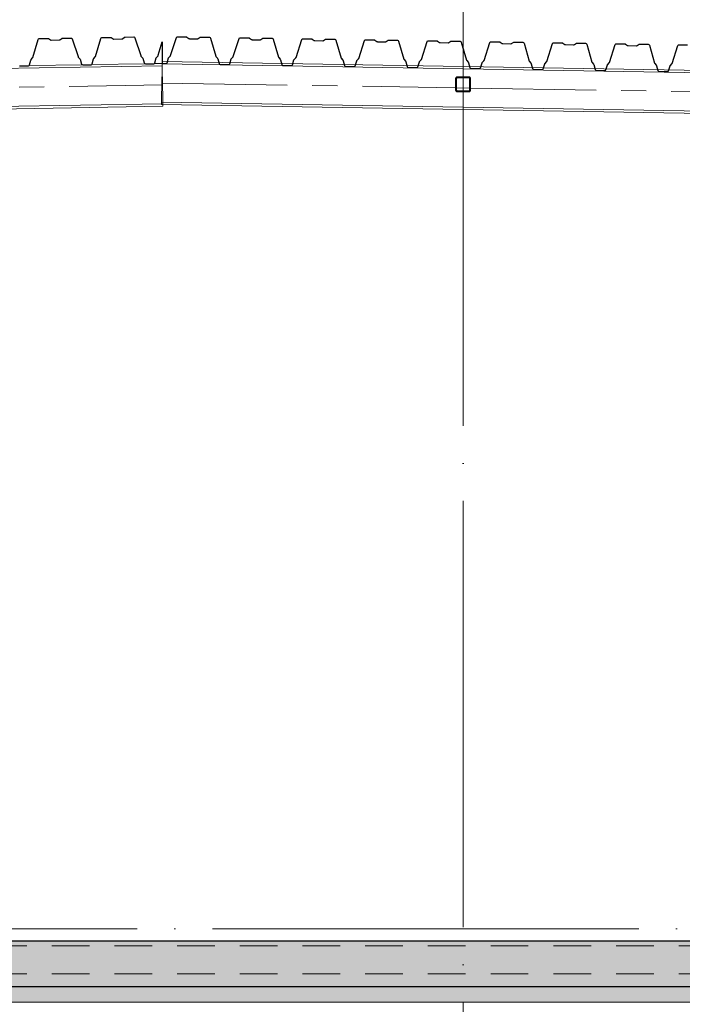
# Model space of a CAD drawing. Header units: millimetres. Extents: x 4517 to 474157, y -4632 to 9900.
# Tile 91 of 114: x 372298 to 374940, y 3099 to 7025. Entities that reach past the tile are written whole.
import ezdxf

# ---------------------------------------------------------------- set-up
doc = ezdxf.new("R2010")
doc.units = ezdxf.units.MM
for name, pattern in [('WSP_hartlijn', [800, 500, -100, 100, -100]), ('WSP_hhidden', [250, 150, -100]), ('WSP_stramienlijn', [2000, 1700, -150, 0, -150])]:
    doc.linetypes.add(name, pattern=pattern)
for name, color, linetype, lineweight in [('00_algemeen - hartlijn', 7, 'WSP_hartlijn', 13), ('07_stramien', 4, 'Continuous', 13), ('07_stramien - levels', 7, 'Continuous', 13), ('23_vloeren', 2, 'Continuous', 18), ('23_vloeren - hatch', 1, 'Continuous', 18), ('23_vloeren -cut-', 3, 'Continuous', 25), ('28_hoofddraagconstructies - kolommen en liggers', 1, 'Continuous', 13), ('28_hoofddraagconstructies - kolommen en liggers - staal', 1, 'Continuous', 13), ('28_hoofddraagconstructies - kolommen en liggers - staal -cut-', 2, 'Continuous', 13)]:
    doc.layers.add(name, color=color, linetype=linetype, lineweight=lineweight)

# ---------------------------------------------------------------- blocks, each defined once
blk = doc.blocks.new('28_WSP_SF_staal - RHS v18-0 - SHSC 60x60x4 - S275-1328996-as G')
at = {"layer": '28_hoofddraagconstructies - kolommen en liggers', "linetype": 'WSP_hhidden'}
h = blk.add_hatch(color=256, dxfattribs=at)
h.paths.add_polyline_path([(16978, 6737.3), (17022, 6737.3), (17027.7, 6739.7), (17030, 6745.3), (17030, 6789.3), (17027.7, 6795), (17022, 6797.3), (16978, 6797.3), (16972.3, 6795), (16970, 6789.3), (16970, 6745.3), (16972.3, 6739.7)])
h.paths.add_polyline_path([(16978, 6741.3), (16975.2, 6742.5), (16974, 6745.3), (16974, 6789.3), (16975.2, 6792.1), (16978, 6793.3), (17022, 6793.3), (17024.8, 6792.1), (17026, 6789.3), (17026, 6745.3), (17024.8, 6742.5), (17022, 6741.3)])
at = {"layer": '28_hoofddraagconstructies - kolommen en liggers - staal -cut-'}
for p, q in [((17022, 6797.3), (16978, 6797.3)), ((16978, 6793.3), (17022, 6793.3)), ((16970, 6789.3), (16970, 6745.3)), ((16974, 6745.3), (16974, 6789.3)), ((17026, 6789.3), (17026, 6745.3)), ((17030, 6745.3), (17030, 6789.3)), ((17022, 6741.3), (16978, 6741.3)), ((16978, 6737.3), (17022, 6737.3))]:
    blk.add_line(p, q, dxfattribs=at)
for centre, radius, start, end in [((16978, 6789.3), 8, 90, 180), ((16978, 6789.3), 4, 90, 180), ((17022, 6789.3), 8, 0, 90), ((17022, 6789.3), 4, 0, 90), ((16978, 6745.3), 8, 180, 270), ((16978, 6745.3), 4, 180, 270), ((17022, 6745.3), 8, 270, 0), ((17022, 6745.3), 4, 270, 0)]:
    blk.add_arc(centre, radius, start, end, dxfattribs=at)
blk = doc.blocks.new('Floors 3 - Floors 3-1340461-as G')
at = {"layer": '23_vloeren - hatch', "linetype": 'WSP_hhidden', "lineweight": 13}
blk.add_hatch(color=256, dxfattribs=at).paths.add_polyline_path([(12384.3, 3107.5), (28920, 3107.5), (28920, 3170), (2780, 3169.3), (2780, 3107.5), (12305.5, 3107.5)])
at = {"layer": '23_vloeren'}
blk.add_line((28920, 3107.5), (2780, 3107.5), dxfattribs=at)
blk = doc.blocks.new('28_WSP_SF_staal - HE v21-0 - HE180A-1334710-as G')
at = {"layer": '00_algemeen - hartlijn'}
blk.add_line((12230, 6706.4), (15801.4, 6765.1), dxfattribs=at)
blk = doc.blocks.new('28_WSP_SF_staal - HE v21-0 - HE260B S355-1384947-as G')
at = {"layer": '28_hoofddraagconstructies - kolommen en liggers', "linetype": 'WSP_hhidden'}
blk.add_line((2860, 3220), (28920, 3220), dxfattribs=at)
blk = doc.blocks.new('28_WSP_SF_staal - HE v21-0 - HE180A-1315593-as G')
at = {"layer": '00_algemeen - hartlijn'}
for p, q in [((15798.7, 6772.5), (16970, 6753.2)), ((16974, 6753.2), (17026, 6752.3)), ((17030, 6752.3), (19370, 6713.8))]:
    blk.add_line(p, q, dxfattribs=at)
at = {"layer": '28_hoofddraagconstructies - kolommen en liggers', "linetype": 'WSP_hhidden'}
for p, q in [((16970, 6753.2), (16974, 6753.2)), ((17026, 6752.3), (17030, 6752.3))]:
    blk.add_line(p, q, dxfattribs=at)
blk = doc.blocks.new('28_WSP_SF_staal - RHS v18-0 - SHSC 60x60x4 - S275-1328995-as G')
at = {"layer": '28_hoofddraagconstructies - kolommen en liggers', "linetype": 'WSP_hhidden'}
for centre, radius, start, end in [((16978, 6789.3), 8, 91.3766, 178.6233), ((16978, 6789.3), 4, 92.7533, 177.2466), ((17022, 6789.3), 8, 1.3767, 88.6234), ((17022, 6789.3), 4, 2.7534, 87.2467), ((16978, 6745.3), 8, 181.3767, 268.6232), ((16978, 6745.3), 4, 182.7535, 267.2464), ((17022, 6745.3), 8, 271.3768, 358.6233), ((17022, 6745.3), 4, 272.7536, 357.2465)]:
    blk.add_arc(centre, radius, start, end, dxfattribs=at)

msp = doc.modelspace()

# ---------------------------------------------------------------- hatches: boundary and pattern name
at = {"layer": '23_vloeren - hatch'}
h = msp.add_hatch(color=256, dxfattribs=at)
h.paths.add_polyline_path([(368505.3, 3170), (385986.4, 3170), (385986.4, 3350), (366836.4, 3350), (366836.4, 3341.5), (366781.1, 3341.5), (366772.6, 3338), (366769.1, 3329.5), (366769.1, 3237.5), (366772.6, 3229), (366781.1, 3225.5), (366836.4, 3225.5), (366836.4, 3170), (367875, 3170)])
h.paths.add_polyline_path([(359996.3, 3170), (366696.4, 3170), (366696.4, 3225.5), (366751.6, 3225.5), (366760.1, 3229), (366763.6, 3240.5), (366763.6, 3329.5), (366760.1, 3338), (366751.6, 3341.5), (366696.4, 3341.5), (366696.4, 3350), (359926.4, 3350), (359926.4, 3170)])

# ---------------------------------------------------------------- linework, layer by layer
at = {"layer": '07_stramien', "linetype": 'WSP_stramienlijn'}
msp.add_line((374066.4, -4594.5), (374066.4, 9000), dxfattribs=at)
at = {"layer": '07_stramien - levels', "linetype": 'WSP_stramienlijn'}
msp.add_line((355066.4, 3400), (399426.3, 3400), dxfattribs=at)
at = {"layer": '23_vloeren -cut-'}
for p, q in [((372373.4, 6948.9), (372376.3, 6950)), ((372376.3, 6950), (372410.2, 6950.5)), ((372410.2, 6950.5), (372411.6, 6950.3)), ((372411.6, 6950.3), (372413, 6949.7)), ((372413, 6949.7), (372421, 6944.6)), ((372458.6, 6945.2), (372466.5, 6950.6)), ((372466.5, 6950.6), (372467.8, 6951.2)), ((372467.8, 6951.2), (372469.2, 6951.5)), ((372469.2, 6951.5), (372503.1, 6952)), ((372503.1, 6952), (372506.1, 6951.1)), ((372506.1, 6951.1), (372507.9, 6948.6)), ((372601, 6878.9), (372621.6, 6950.4)), ((372621.6, 6950.4), (372623.3, 6953)), ((372623.3, 6953), (372626.3, 6954.1)), ((372626.3, 6954.1), (372660.1, 6954.6)), ((372660.1, 6954.6), (372661.6, 6954.4)), ((372661.6, 6954.4), (372662.9, 6953.8)), ((372662.9, 6953.8), (372671, 6948.7)), ((372708.6, 6949.3), (372716.5, 6954.7)), ((372716.5, 6954.7), (372717.8, 6955.3)), ((372717.8, 6955.3), (372719.2, 6955.6)), ((372719.2, 6955.6), (372753.1, 6956.1)), ((372753.1, 6956.1), (372756, 6955.2)), ((372756, 6955.2), (372757.9, 6952.7)), ((372757.9, 6952.7), (372780.8, 6881.8)), ((372900.2, 6882.7), (372923.1, 6953.6)), ((372923.1, 6953.6), (372925, 6956.1)), ((372925, 6956.1), (372928, 6957)), ((372928, 6957), (372961.8, 6956.5)), ((372961.8, 6956.5), (372963.3, 6956.3)), ((372963.3, 6956.3), (372964.6, 6955.6)), ((372964.6, 6955.6), (372972.5, 6950.2)), ((372972.5, 6950.2), (372973.8, 6949.5)), ((372973.8, 6949.5), (372975.2, 6949.3)), ((373008.7, 6949), (373010.1, 6949.6)), ((373010.1, 6949.6), (373018.1, 6954.8)), ((373018.1, 6954.8), (373019.4, 6955.4)), ((373019.4, 6955.4), (373020.9, 6955.6)), ((373020.9, 6955.6), (373054.7, 6955)), ((373054.7, 6955), (373057.7, 6954)), ((373057.7, 6954), (373059.5, 6951.4)), ((373059.5, 6951.4), (373080.1, 6879.8)), ((373150.2, 6878.7), (373173.1, 6949.6)), ((373173.1, 6949.6), (373175, 6952.1)), ((373175, 6952.1), (373178, 6953.1)), ((373178, 6953.1), (373211.8, 6952.5)), ((373211.8, 6952.5), (373213.2, 6952.3)), ((373213.2, 6952.3), (373214.6, 6951.7)), ((373214.6, 6951.7), (373222.4, 6946.2)), ((373260, 6945.6), (373268.1, 6950.8)), ((373268.1, 6950.8), (373269.4, 6951.4)), ((373269.4, 6951.4), (373270.9, 6951.6)), ((373270.9, 6951.6), (373304.7, 6951.1)), ((373304.7, 6951.1), (373307.7, 6950)), ((373307.7, 6950), (373309.4, 6947.5)), ((372351, 6874.8), (372371.6, 6946.3)), ((372371.6, 6946.3), (372373.4, 6948.9)), ((372421, 6944.6), (372422.3, 6943.9)), ((372422.3, 6943.9), (372423.8, 6943.8)), ((372423.8, 6943.8), (372455.9, 6944.3)), ((372455.9, 6944.3), (372457.3, 6944.5)), ((372457.3, 6944.5), (372458.6, 6945.2)), ((372507.9, 6948.6), (372530.9, 6877.7)), ((372671, 6948.7), (372672.3, 6948)), ((372672.3, 6948), (372673.8, 6947.9)), ((372673.8, 6947.9), (372705.8, 6948.4)), ((372705.8, 6948.4), (372707.3, 6948.6)), ((372707.3, 6948.6), (372708.6, 6949.3)), ((372850.9, 6883), (372866.4, 6936.6)), ((372866.4, 6936.6), (372866.4, 6850)), ((372975.2, 6949.3), (373007.3, 6948.8)), ((373007.3, 6948.8), (373008.7, 6949)), ((373222.4, 6946.2), (373223.7, 6945.6)), ((373223.7, 6945.6), (373225.2, 6945.3)), ((373225.2, 6945.3), (373257.2, 6944.8)), ((373257.2, 6944.8), (373258.7, 6945)), ((373258.7, 6945), (373260, 6945.6)), ((373309.4, 6947.5), (373330.1, 6875.9)), ((373400.2, 6874.8), (373423.1, 6945.7)), ((373423.1, 6945.7), (373424.9, 6948.2)), ((373424.9, 6948.2), (373427.9, 6949.1)), ((373427.9, 6949.1), (373461.8, 6948.6)), ((373461.8, 6948.6), (373463.2, 6948.3)), ((373463.2, 6948.3), (373464.5, 6947.7)), ((373464.5, 6947.7), (373472.4, 6942.3)), ((373472.4, 6942.3), (373473.7, 6941.6)), ((373473.7, 6941.6), (373475.2, 6941.4)), ((373475.2, 6941.4), (373507.2, 6940.9)), ((373507.2, 6940.9), (373508.7, 6941.1)), ((373508.7, 6941.1), (373510, 6941.7)), ((373510, 6941.7), (373518, 6946.8)), ((373518, 6946.8), (373519.4, 6947.5)), ((373519.4, 6947.5), (373520.8, 6947.6)), ((373520.8, 6947.6), (373554.7, 6947.1)), ((373554.7, 6947.1), (373557.6, 6946.1)), ((373557.6, 6946.1), (373559.4, 6943.5)), ((373559.4, 6943.5), (373580.1, 6871.9)), ((373650.1, 6870.8), (373673.1, 6941.7)), ((373673.1, 6941.7), (373674.9, 6944.2)), ((373674.9, 6944.2), (373677.9, 6945.2)), ((373677.9, 6945.2), (373711.7, 6944.6)), ((373711.7, 6944.6), (373713.2, 6944.4)), ((373713.2, 6944.4), (373714.5, 6943.7)), ((373714.5, 6943.7), (373722.4, 6938.3)), ((373722.4, 6938.3), (373723.7, 6937.7)), ((373723.7, 6937.7), (373725.1, 6937.4)), ((373725.1, 6937.4), (373757.2, 6936.9)), ((373757.2, 6936.9), (373758.6, 6937.1)), ((373758.6, 6937.1), (373760, 6937.7)), ((373760, 6937.7), (373768, 6942.9)), ((373768, 6942.9), (373769.3, 6943.5)), ((373769.3, 6943.5), (373770.8, 6943.7)), ((373770.8, 6943.7), (373804.6, 6943.2)), ((373804.6, 6943.2), (373807.6, 6942.1)), ((373807.6, 6942.1), (373809.4, 6939.5)), ((373809.4, 6939.5), (373830, 6868)), ((373900.1, 6866.9), (373923, 6937.7)), ((373923, 6937.7), (373924.9, 6940.3)), ((373924.9, 6940.3), (373927.9, 6941.2)), ((373927.9, 6941.2), (373961.7, 6940.7)), ((373961.7, 6940.7), (373963.1, 6940.4)), ((373963.1, 6940.4), (373964.5, 6939.8)), ((373964.5, 6939.8), (373972.3, 6934.4)), ((373972.3, 6934.4), (373973.7, 6933.7)), ((373973.7, 6933.7), (373975.1, 6933.5)), ((373975.1, 6933.5), (374007.2, 6933)), ((374007.2, 6933), (374008.6, 6933.2)), ((374008.6, 6933.2), (374009.9, 6933.8)), ((374009.9, 6933.8), (374018, 6938.9)), ((374018, 6938.9), (374019.3, 6939.5)), ((374019.3, 6939.5), (374020.8, 6939.7)), ((374020.8, 6939.7), (374054.6, 6939.2)), ((374054.6, 6939.2), (374057.6, 6938.2)), ((374057.6, 6938.2), (374059.3, 6935.6)), ((374059.3, 6935.6), (374080, 6864)), ((374150.1, 6862.9), (374173, 6933.8)), ((374173, 6933.8), (374174.8, 6936.3)), ((374174.8, 6936.3), (374177.8, 6937.2)), ((374177.8, 6937.2), (374211.7, 6936.7)), ((374211.7, 6936.7), (374213.1, 6936.5)), ((374213.1, 6936.5), (374214.4, 6935.8)), ((374214.4, 6935.8), (374222.3, 6930.4)), ((374222.3, 6930.4), (374223.6, 6929.8)), ((374223.6, 6929.8), (374225.1, 6929.5)), ((374225.1, 6929.5), (374257.1, 6929)), ((374257.1, 6929), (374258.6, 6929.2)), ((374258.6, 6929.2), (374259.9, 6929.8)), ((374259.9, 6929.8), (374268, 6935)), ((374268, 6935), (374269.3, 6935.6)), ((374269.3, 6935.6), (374270.7, 6935.8)), ((374270.7, 6935.8), (374304.6, 6935.2)), ((374304.6, 6935.2), (374307.5, 6934.2)), ((374307.5, 6934.2), (374309.3, 6931.6)), ((374309.3, 6931.6), (374330, 6860.1)), ((374400, 6858.9), (374423, 6929.8)), ((374423, 6929.8), (374424.8, 6932.4)), ((374424.8, 6932.4), (374427.8, 6933.3)), ((374427.8, 6933.3), (374461.6, 6932.8)), ((374461.6, 6932.8), (374463.1, 6932.5)), ((374463.1, 6932.5), (374464.4, 6931.9)), ((374464.4, 6931.9), (374472.3, 6926.4)), ((374472.3, 6926.4), (374473.6, 6925.8)), ((374473.6, 6925.8), (374475, 6925.6)), ((374475, 6925.6), (374507.1, 6925.1)), ((374507.1, 6925.1), (374508.5, 6925.2)), ((374508.5, 6925.2), (374509.9, 6925.8)), ((374509.9, 6925.8), (374517.9, 6931)), ((374517.9, 6931), (374519.3, 6931.6)), ((374519.3, 6931.6), (374520.7, 6931.8)), ((374520.7, 6931.8), (374554.5, 6931.3)), ((374554.5, 6931.3), (374557.5, 6930.3)), ((374557.5, 6930.3), (374559.3, 6927.7)), ((374559.3, 6927.7), (374579.9, 6856.1)), ((374650, 6855), (374672.9, 6925.9)), ((374672.9, 6925.9), (374674.8, 6928.4)), ((374674.8, 6928.4), (374677.8, 6929.3)), ((374677.8, 6929.3), (374711.6, 6928.8)), ((374711.6, 6928.8), (374713.1, 6928.6)), ((374713.1, 6928.6), (374714.4, 6927.9)), ((374714.4, 6927.9), (374722.2, 6922.5)), ((374722.2, 6922.5), (374723.6, 6921.8)), ((374723.6, 6921.8), (374725, 6921.6)), ((374725, 6921.6), (374757.1, 6921.1)), ((374757.1, 6921.1), (374758.5, 6921.3)), ((374758.5, 6921.3), (374759.8, 6921.9)), ((374759.8, 6921.9), (374767.9, 6927.1)), ((374767.9, 6927.1), (374769.2, 6927.7)), ((374769.2, 6927.7), (374770.7, 6927.9)), ((374770.7, 6927.9), (374804.5, 6927.3)), ((374804.5, 6927.3), (374807.5, 6926.3)), ((374807.5, 6926.3), (374809.2, 6923.7)), ((374809.2, 6923.7), (374829.9, 6852.1)), ((374900, 6851), (374922.9, 6921.9)), ((374922.9, 6921.9), (374924.7, 6924.4)), ((374924.7, 6924.4), (374927.7, 6925.4)), ((374927.7, 6925.4), (374961.6, 6924.8)), ((372344.2, 6866.2), (372350, 6872.9)), ((372350, 6872.9), (372350.6, 6873.8)), ((372350.6, 6873.8), (372351, 6874.8)), ((372530.9, 6877.7), (372531.3, 6876.7)), ((372531.3, 6876.7), (372532, 6875.9)), ((372532, 6875.9), (372537.9, 6869.4)), ((372594.2, 6870.3), (372599.9, 6877)), ((372599.9, 6877), (372600.6, 6877.9)), ((372600.6, 6877.9), (372601, 6878.9)), ((372780.8, 6881.8), (372781.3, 6880.8)), ((372781.3, 6880.8), (372781.9, 6880)), ((372781.9, 6880), (372787.9, 6873.5)), ((372787.9, 6873.5), (372788.5, 6872.6)), ((372788.5, 6872.6), (372789, 6871.7)), ((372789, 6871.7), (372795.2, 6852.4)), ((372837.5, 6853.1), (372843.1, 6872.5)), ((372843.1, 6872.5), (372843.5, 6873.5)), ((372843.5, 6873.5), (372844.1, 6874.4)), ((372844.1, 6874.4), (372849.9, 6881.1)), ((372849.9, 6881.1), (372850.5, 6882)), ((372850.5, 6882), (372850.9, 6883)), ((372885.9, 6853.2), (372892.1, 6872.5)), ((372892.1, 6872.5), (372892.5, 6873.5)), ((372892.5, 6873.5), (372893.2, 6874.4)), ((372893.2, 6874.4), (372899.1, 6880.8)), ((372899.1, 6880.8), (372899.8, 6881.7)), ((372899.8, 6881.7), (372900.2, 6882.7)), ((373080.1, 6879.8), (373080.5, 6878.8)), ((373080.5, 6878.8), (373081.1, 6877.9)), ((373081.1, 6877.9), (373086.9, 6871.3)), ((373086.9, 6871.3), (373087.5, 6870.4)), ((373143.2, 6870.4), (373149.1, 6876.9)), ((373149.1, 6876.9), (373149.8, 6877.7)), ((373149.8, 6877.7), (373150.2, 6878.7)), ((373330.1, 6875.9), (373330.5, 6874.9)), ((373330.5, 6874.9), (373331.1, 6874)), ((373331.1, 6874), (373336.9, 6867.4)), ((373393.1, 6866.5), (373399.1, 6872.9)), ((373399.1, 6872.9), (373399.7, 6873.8)), ((373399.7, 6873.8), (373400.2, 6874.8)), ((373580.1, 6871.9), (373580.5, 6870.9)), ((372297.2, 6841.6), (372300.1, 6840.7)), ((372300.1, 6840.7), (372332.9, 6841.2)), ((372332.9, 6841.2), (372335.8, 6842.3)), ((372335.8, 6842.3), (372337.6, 6844.9)), ((372337.6, 6844.9), (372343.2, 6864.3)), ((372343.2, 6864.3), (372343.6, 6865.3)), ((372343.6, 6865.3), (372344.2, 6866.2)), ((372537.9, 6869.4), (372538.6, 6868.5)), ((372538.6, 6868.5), (372539, 6867.6)), ((372539, 6867.6), (372545.3, 6848.3)), ((372545.3, 6848.3), (372547.1, 6845.7)), ((372547.1, 6845.7), (372550.1, 6844.8)), ((372550.1, 6844.8), (372582.8, 6845.3)), ((372582.8, 6845.3), (372585.8, 6846.4)), ((372585.8, 6846.4), (372587.5, 6849)), ((372587.5, 6849), (372593.2, 6868.4)), ((372593.2, 6868.4), (372593.6, 6869.4)), ((372593.6, 6869.4), (372594.2, 6870.3)), ((372795.2, 6852.4), (372797.1, 6849.8)), ((372797.1, 6849.8), (372800.1, 6848.9)), ((372800.1, 6848.9), (372832.8, 6849.4)), ((372832.8, 6849.4), (372835.7, 6850.5)), ((372835.7, 6850.5), (372837.5, 6853.1)), ((372866.4, 6850), (372881, 6849.8)), ((372881, 6849.8), (372884, 6850.7)), ((372884, 6850.7), (372885.9, 6853.2)), ((373087.5, 6870.4), (373087.9, 6869.4)), ((373087.9, 6869.4), (373093.6, 6849.9)), ((373093.6, 6849.9), (373095.3, 6847.4)), ((373095.3, 6847.4), (373098.3, 6846.3)), ((373098.3, 6846.3), (373131, 6845.8)), ((373131, 6845.8), (373134, 6846.7)), ((373134, 6846.7), (373135.8, 6849.3)), ((373135.8, 6849.3), (373142.1, 6868.6)), ((373142.1, 6868.6), (373142.5, 6869.6)), ((373142.5, 6869.6), (373143.2, 6870.4)), ((373336.9, 6867.4), (373337.5, 6866.5)), ((373337.5, 6866.5), (373337.9, 6865.5)), ((373337.9, 6865.5), (373343.5, 6846)), ((373343.5, 6846), (373345.3, 6843.4)), ((373345.3, 6843.4), (373348.2, 6842.4)), ((373348.2, 6842.4), (373381, 6841.9)), ((373381, 6841.9), (373383.9, 6842.8)), ((373383.9, 6842.8), (373385.8, 6845.3)), ((373385.8, 6845.3), (373392, 6864.6)), ((373392, 6864.6), (373392.5, 6865.6)), ((373392.5, 6865.6), (373393.1, 6866.5)), ((373580.5, 6870.9), (373581.1, 6870)), ((373581.1, 6870), (373586.8, 6863.4)), ((373586.8, 6863.4), (373587.5, 6862.5)), ((373587.5, 6862.5), (373587.9, 6861.5)), ((373587.9, 6861.5), (373593.5, 6842)), ((373593.5, 6842), (373595.3, 6839.4)), ((373595.3, 6839.4), (373598.2, 6838.4)), ((373598.2, 6838.4), (373630.9, 6837.9)), ((373630.9, 6837.9), (373633.9, 6838.8)), ((373633.9, 6838.8), (373635.8, 6841.4)), ((373635.8, 6841.4), (373642, 6860.7)), ((373642, 6860.7), (373642.4, 6861.6)), ((373642.4, 6861.6), (373643.1, 6862.5)), ((373643.1, 6862.5), (373649.1, 6869)), ((373649.1, 6869), (373649.7, 6869.8)), ((373649.7, 6869.8), (373650.1, 6870.8)), ((373830, 6868), (373830.4, 6867)), ((373830.4, 6867), (373831.1, 6866.1)), ((373831.1, 6866.1), (373836.8, 6859.4)), ((373836.8, 6859.4), (373837.4, 6858.6)), ((373837.4, 6858.6), (373837.8, 6857.6)), ((373837.8, 6857.6), (373843.5, 6838.1)), ((373843.5, 6838.1), (373845.2, 6835.5)), ((373845.2, 6835.5), (373848.2, 6834.5)), ((373848.2, 6834.5), (373880.9, 6833.9)), ((373880.9, 6833.9), (373883.9, 6834.9)), ((373883.9, 6834.9), (373885.7, 6837.4)), ((373885.7, 6837.4), (373892, 6856.7)), ((373892, 6856.7), (373892.4, 6857.7)), ((373892.4, 6857.7), (373893.1, 6858.6)), ((373893.1, 6858.6), (373899, 6865)), ((373899, 6865), (373899.7, 6865.9)), ((373899.7, 6865.9), (373900.1, 6866.9)), ((374080, 6864), (374080.4, 6863)), ((374080.4, 6863), (374081, 6862.1)), ((374081, 6862.1), (374086.8, 6855.5)), ((374086.8, 6855.5), (374087.4, 6854.6)), ((374087.4, 6854.6), (374087.8, 6853.6)), ((374087.8, 6853.6), (374093.4, 6834.1)), ((374093.4, 6834.1), (374095.2, 6831.5)), ((374133.9, 6830.9), (374135.7, 6833.4)), ((374135.7, 6833.4), (374141.9, 6852.7)), ((374141.9, 6852.7), (374142.4, 6853.7)), ((374142.4, 6853.7), (374143, 6854.6)), ((374143, 6854.6), (374149, 6861)), ((374149, 6861), (374149.6, 6861.9)), ((374149.6, 6861.9), (374150.1, 6862.9)), ((374330, 6860.1), (374330.4, 6859.1)), ((374330.4, 6859.1), (374331, 6858.2)), ((374331, 6858.2), (374336.7, 6851.5)), ((374336.7, 6851.5), (374337.4, 6850.6)), ((374337.4, 6850.6), (374337.8, 6849.6)), ((374337.8, 6849.6), (374343.4, 6830.2)), ((374385.7, 6829.5), (374391.9, 6848.8)), ((374391.9, 6848.8), (374392.4, 6849.8)), ((374392.4, 6849.8), (374393, 6850.6)), ((374393, 6850.6), (374399, 6857.1)), ((374399, 6857.1), (374399.6, 6858)), ((374399.6, 6858), (374400, 6858.9)), ((374579.9, 6856.1), (374580.3, 6855.1)), ((374580.3, 6855.1), (374581, 6854.2)), ((374581, 6854.2), (374586.7, 6847.6)), ((374586.7, 6847.6), (374587.3, 6846.7)), ((374587.3, 6846.7), (374587.7, 6845.7)), ((374587.7, 6845.7), (374593.4, 6826.2)), ((374635.6, 6825.5), (374641.9, 6844.8)), ((374641.9, 6844.8), (374642.3, 6845.8)), ((374642.3, 6845.8), (374643, 6846.7)), ((374643, 6846.7), (374648.9, 6853.1)), ((374648.9, 6853.1), (374649.6, 6854)), ((374649.6, 6854), (374650, 6855)), ((374829.9, 6852.1), (374830.3, 6851.1)), ((374830.3, 6851.1), (374830.9, 6850.3)), ((374830.9, 6850.3), (374836.7, 6843.6)), ((374836.7, 6843.6), (374837.3, 6842.7)), ((374837.3, 6842.7), (374837.7, 6841.7)), ((374837.7, 6841.7), (374843.3, 6822.3)), ((374885.6, 6821.6), (374891.8, 6840.9)), ((374891.8, 6840.9), (374892.3, 6841.9)), ((374892.3, 6841.9), (374892.9, 6842.7)), ((374892.9, 6842.7), (374898.9, 6849.2)), ((374898.9, 6849.2), (374899.5, 6850)), ((374899.5, 6850), (374900, 6851)), ((374095.2, 6831.5), (374098.2, 6830.5)), ((374098.2, 6830.5), (374130.9, 6830)), ((374130.9, 6830), (374133.9, 6830.9)), ((374343.4, 6830.2), (374345.2, 6827.6)), ((374345.2, 6827.6), (374348.1, 6826.6)), ((374348.1, 6826.6), (374380.8, 6826)), ((374380.8, 6826), (374383.8, 6827)), ((374383.8, 6827), (374385.7, 6829.5)), ((374593.4, 6826.2), (374595.1, 6823.6)), ((374595.1, 6823.6), (374598.1, 6822.6)), ((374598.1, 6822.6), (374630.8, 6822.1)), ((374630.8, 6822.1), (374633.8, 6823)), ((374633.8, 6823), (374635.6, 6825.5)), ((374843.3, 6822.3), (374845.1, 6819.7)), ((374845.1, 6819.7), (374848.1, 6818.6)), ((374848.1, 6818.6), (374880.8, 6818.1)), ((374880.8, 6818.1), (374883.8, 6819.1)), ((374883.8, 6819.1), (374885.6, 6821.6)), ((385986.4, 3350), (366836.4, 3350)), ((366836.4, 3170), (385986.4, 3170))]:
    msp.add_line(p, q, dxfattribs=at)
at = {"layer": '28_hoofddraagconstructies - kolommen en liggers', "linetype": 'WSP_hhidden'}
for p, q in [((372866, 6826.1), (372866.1, 6833.5)), ((372866.1, 6833.5), (372866.3, 6848.5)), ((372868.7, 6711.4), (372868.8, 6704.1)), ((372868.8, 6704.1), (372869, 6689.1)), ((359926.4, 3332.5), (385986.4, 3332.5))]:
    msp.add_line(p, q, dxfattribs=at)
at = {"layer": '28_hoofddraagconstructies - kolommen en liggers - staal'}
for p, q in [((360206.4, 6632.8), (372866.5, 6841.1)), ((372334.4, 6841.8), (372298.6, 6841.3)), ((372548.2, 6845.4), (372334.7, 6841.9)), ((372584.4, 6846), (372548.5, 6845.4)), ((372798.1, 6849.5), (372584.7, 6846)), ((372834.4, 6850.1), (372798.4, 6849.5)), ((372866.4, 6850.6), (372834.7, 6850.1)), ((372866.3, 6848.5), (372866.4, 6850)), ((372866.3, 6848.5), (385995.8, 6632.5)), ((372866.4, 6853.3), (372866.5, 6858)), ((372866.4, 6850), (372866.5, 6841.1)), ((384093.9, 6673.3), (372866.5, 6858)), ((372866.5, 6841.1), (372866.8, 6826.1)), ((372864.1, 6711.5), (372866, 6826.1)), ((372866.8, 6826.1), (372868.7, 6711.5)), ((360067.6, 6478.5), (372869, 6689.1)), ((360067.8, 6469), (372869.2, 6679.6)), ((372863.7, 6687), (372863.8, 6696.5)), ((372863.7, 6687), (386134.8, 6468.7)), ((372863.8, 6696.5), (372864.1, 6711.5)), ((372863.8, 6696.5), (386135, 6478.2)), ((372869, 6689.1), (372869.2, 6679.6)), ((359766.4, 3107.5), (386146.4, 3107.5))]:
    msp.add_line(p, q, dxfattribs=at)

# ---------------------------------------------------------------- block references
at = {"layer": '00_algemeen - hartlijn'}
msp.add_blockref('28_WSP_SF_staal - RHS v18-0 - SHSC 60x60x4 - S275-1328996-as G', (357066.4, 0), dxfattribs=at)
at = {"layer": '23_vloeren'}
msp.add_blockref('Floors 3 - Floors 3-1340461-as G', (357066.4, 0), dxfattribs=at)
at = {"layer": '28_hoofddraagconstructies - kolommen en liggers', "linetype": 'WSP_hhidden'}
for name in ['28_WSP_SF_staal - RHS v18-0 - SHSC 60x60x4 - S275-1328995-as G', '28_WSP_SF_staal - HE v21-0 - HE180A-1334710-as G', '28_WSP_SF_staal - HE v21-0 - HE180A-1315593-as G', '28_WSP_SF_staal - HE v21-0 - HE260B S355-1384947-as G']:
    msp.add_blockref(name, (357066.4, 0), dxfattribs=at)

doc.saveas('drawing.dxf')
